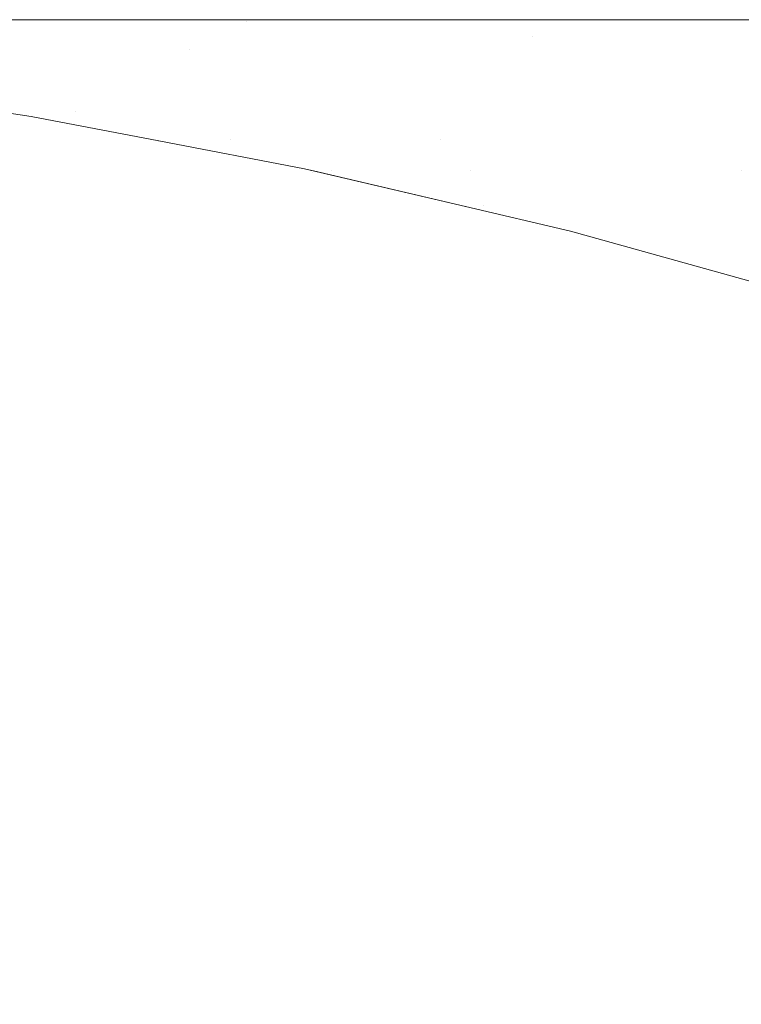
# Model space of a CAD drawing. Header units: centimetres. Extents: x -35.1 to 36.2, y 3.4 to 5.2.
# Tile 167 of 256: x -11.2459 to -11.2274, y 5.1749 to 5.2002. Entities that reach past the tile are written whole.
import ezdxf

# ---------------------------------------------------------------- set-up
doc = ezdxf.new("R2010")
doc.units = ezdxf.units.CM
doc.header["$LTSCALE"] = 2.54
doc.layers.add('Lucido design-1', color=7, linetype='Continuous')

# ---------------------------------------------------------------- blocks, each defined once
blk = doc.blocks.new('Gruppo-4-1')
at = {"color": 7, "linetype": 'Continuous', "lineweight": 9}
for points, invisible_edges in [([(-34.952766, 5.200144, -1872.31239), (36.079691, 5.200144, -1872.31239), (7.666708, 5.200212, -1872.315514), (-6.539783, 5.200212, -1872.315514)], 11), ([(-6.539783, 5.200212, -1872.315514), (-20.746275, 5.200212, -1872.315514), (-34.952766, 5.200144, -1872.31239)], 10), ([(-34.952766, 5.200144, -1872.31239), (-34.952766, 5.200117, -1872.311152), (36.079692, 5.200117, -1872.311152), (36.079691, 5.200144, -1872.31239)], 10), ([(36.079692, 5.200117, -1872.311152), (-34.952766, 5.200117, -1872.311152), (-34.952766, 5.199831, -1872.306798), (36.079692, 5.199831, -1872.306798)], 5), ([(-20.746275, 5.200212, -1872.315514), (-11.110992, 5.200212, -1872.531009), (-11.123195, 5.200212, -1872.535096)], 9), ([(-20.746275, 5.200212, -1872.315514), (-11.098314, 5.200212, -1872.527324), (-11.110992, 5.200212, -1872.531009)], 9), ([(-11.123195, 5.200212, -1872.535096), (-11.134894, 5.200212, -1872.539546), (-20.746275, 5.200212, -1872.315514)], 10), ([(-11.134894, 5.200212, -1872.539546), (-11.146067, 5.200212, -1872.544321), (-20.746275, 5.200212, -1872.315514)], 10), ([(-20.746275, 5.200212, -1872.315514), (-11.085201, 5.200212, -1872.52408), (-11.098314, 5.200212, -1872.527324)], 9), ([(-11.146067, 5.200212, -1872.544321), (-11.1567, 5.200212, -1872.549382), (-20.746275, 5.200212, -1872.315514)], 10), ([(-20.746275, 5.200212, -1872.315514), (-11.071697, 5.200212, -1872.521313), (-11.085201, 5.200212, -1872.52408)], 9), ([(-11.1567, 5.200212, -1872.549382), (-11.166785, 5.200212, -1872.554691), (-20.746275, 5.200212, -1872.315514)], 10), ([(-20.746275, 5.200212, -1872.315514), (-11.057859, 5.200212, -1872.519055), (-11.071697, 5.200212, -1872.521313)], 9), ([(-20.746275, 5.200212, -1872.315514), (-11.20184, 5.200212, -1872.57787), (-11.209249, 5.200212, -1872.583954)], 9), ([(-11.166785, 5.200212, -1872.554691), (-11.176322, 5.200212, -1872.560215), (-20.746275, 5.200212, -1872.315514)], 10), ([(-11.209249, 5.200212, -1872.583954), (-11.216162, 5.200212, -1872.590117), (-20.746275, 5.200212, -1872.315514)], 10), ([(-11.216162, 5.200212, -1872.590117), (-11.222598, 5.200212, -1872.596341), (-20.746275, 5.200212, -1872.315514)], 10), ([(-20.746275, 5.200212, -1872.315514), (-11.043748, 5.200212, -1872.517334), (-11.057859, 5.200212, -1872.519055)], 9), ([(-11.222598, 5.200212, -1872.596341), (-11.228573, 5.200212, -1872.60261), (-20.746275, 5.200212, -1872.315514)], 10), ([(-11.176322, 5.200212, -1872.560215), (-11.185314, 5.200212, -1872.56592), (-20.746275, 5.200212, -1872.315514)], 10), ([(-20.746275, 5.200212, -1872.315514), (-11.029433, 5.200212, -1872.516173), (-11.043252, 5.200212, -1872.517294)], 9), ([(-11.228573, 5.200212, -1872.60261), (-11.234107, 5.200212, -1872.608911), (-20.746275, 5.200212, -1872.315514)], 10), ([(-11.043252, 5.200212, -1872.517294), (-11.043748, 5.200212, -1872.517334), (-20.746275, 5.200212, -1872.315514)], 10), ([(-11.234107, 5.200212, -1872.608911), (-11.239218, 5.200212, -1872.615232), (-20.746275, 5.200212, -1872.315514)], 10), ([(-11.007738, 5.200212, -1872.515514), (-11.014989, 5.200212, -1872.515587), (-20.746275, 5.200212, -1872.315514), (-6.539783, 5.200212, -1872.315514)], 10), ([(-11.239218, 5.200212, -1872.615232), (-11.243924, 5.200212, -1872.621564), (-20.746275, 5.200212, -1872.315514)], 10), ([(-11.014989, 5.200212, -1872.515587), (-11.029433, 5.200212, -1872.516173), (-20.746275, 5.200212, -1872.315514)], 10), ([(-11.243924, 5.200212, -1872.621564), (-11.248243, 5.200212, -1872.6279), (-20.746275, 5.200212, -1872.315514)], 10), ([(-11.185314, 5.200212, -1872.56592), (-11.193768, 5.200212, -1872.571775), (-20.746275, 5.200212, -1872.315514)], 10), ([(-11.193768, 5.200212, -1872.571775), (-11.20184, 5.200212, -1872.57787), (-20.746275, 5.200212, -1872.315514)], 10), ([(-11.255783, 5.200212, -1872.640564), (-11.252191, 5.200212, -1872.634235), (-11.240117, 5.200163, -1872.622867), (-11.262998, 5.200163, -1872.667052)], 14), ([(-11.240117, 5.200163, -1872.622867), (-11.236435, 5.200017, -1872.624335), (-11.258953, 5.200017, -1872.66782), (-11.262998, 5.200163, -1872.667052)], 15), ([(-11.25492, 5.199774, -1872.668586), (-11.258953, 5.200017, -1872.66782), (-11.236435, 5.200017, -1872.624335), (-11.232763, 5.199774, -1872.625798)], 15), ([(-11.252191, 5.200212, -1872.634235), (-11.248243, 5.200212, -1872.6279), (-11.240117, 5.200163, -1872.622867)], 10), ([(-11.248243, 5.200212, -1872.6279), (-11.243924, 5.200212, -1872.621564), (-11.240117, 5.200163, -1872.622867)], 10), ([(-11.240117, 5.200163, -1872.622867), (-11.243924, 5.200212, -1872.621564), (-11.239218, 5.200212, -1872.615232), (-11.234107, 5.200212, -1872.608911)], 9), ([(-11.234107, 5.200212, -1872.608911), (-11.228573, 5.200212, -1872.60261), (-11.240117, 5.200163, -1872.622867)], 10), ([(-11.228573, 5.200212, -1872.60261), (-11.222598, 5.200212, -1872.596341), (-11.206162, 5.200163, -1872.586061), (-11.240117, 5.200163, -1872.622867)], 14), ([(-11.206162, 5.200163, -1872.586061), (-11.203018, 5.200017, -1872.588113), (-11.236435, 5.200017, -1872.624335), (-11.240117, 5.200163, -1872.622867)], 15), ([(-11.232763, 5.199774, -1872.625798), (-11.236435, 5.200017, -1872.624335), (-11.203018, 5.200017, -1872.588113), (-11.199883, 5.199774, -1872.590158)], 15), ([(36.079692, 5.199831, -1872.306798), (-34.952766, 5.199831, -1872.306798), (-34.952766, 5.199356, -1872.302461), (36.079692, 5.199356, -1872.302461)], 5), ([(-11.25492, 5.199774, -1872.668586), (-11.232763, 5.199774, -1872.625798), (-11.241583, 5.199434, -1872.647572)], 11), ([(-11.241583, 5.199434, -1872.647572), (-11.250904, 5.199434, -1872.669348), (-11.25492, 5.199774, -1872.668586)], 11), ([(-11.232763, 5.199774, -1872.625798), (-11.229108, 5.199434, -1872.627256), (-11.241583, 5.199434, -1872.647572)], 11), ([(-11.232763, 5.199774, -1872.625798), (-11.199883, 5.199774, -1872.590158), (-11.213982, 5.199434, -1872.608725)], 11), ([(-11.213982, 5.199434, -1872.608725), (-11.229108, 5.199434, -1872.627256), (-11.232763, 5.199774, -1872.625798)], 11), ([(36.079692, 5.199356, -1872.302461), (-34.952766, 5.199356, -1872.302461), (-34.952766, 5.198693, -1872.298149), (36.079692, 5.198693, -1872.298149)], 5), ([(-11.246913, 5.198999, -1872.670106), (-11.250904, 5.199434, -1872.669348), (-11.241583, 5.199434, -1872.647572), (-11.237744, 5.198999, -1872.648687)], 15), ([(-11.237744, 5.198999, -1872.648687), (-11.241583, 5.199434, -1872.647572), (-11.229108, 5.199434, -1872.627256), (-11.225474, 5.198999, -1872.628705)], 15), ([(-11.225474, 5.198999, -1872.628705), (-11.229108, 5.199434, -1872.627256), (-11.213982, 5.199434, -1872.608725), (-11.210597, 5.198999, -1872.610478)], 15), ([(-11.246913, 5.198999, -1872.670106), (-11.24295, 5.19847, -1872.670858), (-11.248528, 5.19847, -1872.692926), (-11.252585, 5.198999, -1872.692545)], 15), ([(-11.237744, 5.198999, -1872.648687), (-11.233933, 5.19847, -1872.649794), (-11.24295, 5.19847, -1872.670858), (-11.246913, 5.198999, -1872.670106)], 15), ([(-11.225474, 5.198999, -1872.628705), (-11.221866, 5.19847, -1872.630143), (-11.233933, 5.19847, -1872.649794), (-11.237744, 5.198999, -1872.648687)], 15), ([(36.079692, 5.198693, -1872.298149), (-34.952766, 5.198693, -1872.298149), (-34.952766, 5.197842, -1872.29387), (36.079692, 5.197842, -1872.29387)], 5), ([(-11.245636, 5.197726, -1872.715514), (-11.250422, 5.198436, -1872.715514), (-11.248528, 5.19847, -1872.692926)], 10), ([(-11.250422, 5.198436, -1872.715514), (-11.245636, 5.197726, -1872.715514), (-11.245636, 5.197726, -1872.915514), (-11.250422, 5.198436, -1872.915514)], 10), ([(-11.250422, 5.198436, -1872.915514), (-11.245636, 5.197726, -1872.915514), (-11.246378, 5.1978, -1872.918638)], 10), ([(-11.248528, 5.19847, -1872.692926), (-11.244507, 5.197848, -1872.693303), (-11.245636, 5.197726, -1872.715514)], 11), ([(-11.244507, 5.197848, -1872.693303), (-11.248528, 5.19847, -1872.692926), (-11.24295, 5.19847, -1872.670858), (-11.239022, 5.197848, -1872.671604)], 15), ([(-11.239022, 5.197848, -1872.671604), (-11.24295, 5.19847, -1872.670858), (-11.233933, 5.19847, -1872.649794), (-11.230155, 5.197848, -1872.650892)], 15), ([(-11.230155, 5.197848, -1872.650892), (-11.233933, 5.19847, -1872.649794), (-11.221866, 5.19847, -1872.630143), (-11.21829, 5.197848, -1872.631569)], 15), ([(36.079692, 5.197842, -1872.29387), (-34.952766, 5.197842, -1872.29387), (-34.952766, 5.196805, -1872.289632), (36.079692, 5.196805, -1872.289632)], 5), ([(-11.246378, 5.1978, -1872.918638), (-11.242368, 5.197088, -1872.918638), (-11.242416, 5.196946, -1872.921758), (-11.24642, 5.197657, -1872.921758)], 15), ([(-11.242368, 5.197088, -1872.918638), (-11.246378, 5.1978, -1872.918638), (-11.245636, 5.197726, -1872.915514)], 11), ([(-11.242359, 5.197099, -1872.715514), (-11.245636, 5.197726, -1872.715514), (-11.244507, 5.197848, -1872.693303)], 10), ([(-11.244507, 5.197848, -1872.693303), (-11.240526, 5.197135, -1872.693676), (-11.242359, 5.197099, -1872.715514)], 11), ([(-11.239022, 5.197848, -1872.671604), (-11.235133, 5.197135, -1872.672342), (-11.240526, 5.197135, -1872.693676), (-11.244507, 5.197848, -1872.693303)], 15), ([(-11.230155, 5.197848, -1872.650892), (-11.226416, 5.197135, -1872.651978), (-11.235133, 5.197135, -1872.672342), (-11.239022, 5.197848, -1872.671604)], 15), ([(-11.21829, 5.197848, -1872.631569), (-11.21475, 5.197135, -1872.63298), (-11.226416, 5.197135, -1872.651978), (-11.230155, 5.197848, -1872.650892)], 15), ([(-11.24642, 5.197657, -1872.921758), (-11.242416, 5.196946, -1872.921758), (-11.242496, 5.19671, -1872.924868), (-11.246491, 5.19742, -1872.924868)], 15), ([(-11.242359, 5.197099, -1872.915514), (-11.245636, 5.197726, -1872.915514), (-11.245636, 5.197726, -1872.715514), (-11.242359, 5.197099, -1872.715514)], 10), ([(-11.245636, 5.197726, -1872.915514), (-11.242359, 5.197099, -1872.915514), (-11.242368, 5.197088, -1872.918638)], 10), ([(-11.246491, 5.19742, -1872.924868), (-11.242496, 5.19671, -1872.924868), (-11.242608, 5.196381, -1872.927965), (-11.246589, 5.197088, -1872.927965)], 15), ([(-11.246589, 5.197088, -1872.927965), (-11.242608, 5.196381, -1872.927965), (-11.242752, 5.195959, -1872.931044), (-11.246715, 5.196663, -1872.931044)], 15), ([(-11.238459, 5.196146, -1872.921758), (-11.242416, 5.196946, -1872.921758), (-11.242368, 5.197088, -1872.918638), (-11.238405, 5.196287, -1872.918638)], 15), ([(-11.242368, 5.197088, -1872.918638), (-11.242359, 5.197099, -1872.915514), (-11.238615, 5.196383, -1872.915514)], 9), ([(-11.238615, 5.196383, -1872.915514), (-11.238405, 5.196287, -1872.918638), (-11.242368, 5.197088, -1872.918638)], 11), ([(-11.242359, 5.197099, -1872.715514), (-11.240526, 5.197135, -1872.693676), (-11.237937, 5.196334, -1872.704748)], 11), ([(-11.242359, 5.197099, -1872.715514), (-11.238615, 5.196383, -1872.715514), (-11.238615, 5.196383, -1872.915514), (-11.242359, 5.197099, -1872.915514)], 10), ([(-11.237937, 5.196334, -1872.704748), (-11.238615, 5.196383, -1872.715514), (-11.242359, 5.197099, -1872.715514)], 9), ([(-11.240526, 5.197135, -1872.693676), (-11.236592, 5.196334, -1872.694045), (-11.237937, 5.196334, -1872.704748)], 11), ([(-11.240526, 5.197135, -1872.693676), (-11.235133, 5.197135, -1872.672342), (-11.234368, 5.196334, -1872.683467)], 11), ([(-11.234368, 5.196334, -1872.683467), (-11.236592, 5.196334, -1872.694045), (-11.240526, 5.197135, -1872.693676)], 11), ([(-11.235133, 5.197135, -1872.672342), (-11.23129, 5.196334, -1872.673072), (-11.234368, 5.196334, -1872.683467)], 11), ([(-11.235133, 5.197135, -1872.672342), (-11.226416, 5.197135, -1872.651978), (-11.227393, 5.196334, -1872.662917)], 11), ([(-11.227393, 5.196334, -1872.662917), (-11.23129, 5.196334, -1872.673072), (-11.235133, 5.197135, -1872.672342)], 11), ([(36.079692, 5.196805, -1872.289632), (-34.952766, 5.196805, -1872.289632), (-34.952766, 5.195584, -1872.285443), (36.079692, 5.195584, -1872.285443)], 5), ([(-11.238549, 5.195912, -1872.924868), (-11.242496, 5.19671, -1872.924868), (-11.242416, 5.196946, -1872.921758), (-11.238459, 5.196146, -1872.921758)], 15), ([(-11.246715, 5.196663, -1872.931044), (-11.242752, 5.195959, -1872.931044), (-11.242926, 5.195446, -1872.934101), (-11.246868, 5.196146, -1872.934101)], 15), ([(-11.238674, 5.195586, -1872.927965), (-11.242608, 5.196381, -1872.927965), (-11.242496, 5.19671, -1872.924868), (-11.238549, 5.195912, -1872.924868)], 15), ([(-11.238834, 5.195167, -1872.931044), (-11.242752, 5.195959, -1872.931044), (-11.242608, 5.196381, -1872.927965), (-11.238674, 5.195586, -1872.927965)], 15), ([(-11.234481, 5.195412, -1872.915514), (-11.238615, 5.196383, -1872.915514), (-11.238615, 5.196383, -1872.715514), (-11.238388, 5.196329, -1872.715514)], 10), ([(-11.237937, 5.196334, -1872.704748), (-11.238388, 5.196329, -1872.715514), (-11.238615, 5.196383, -1872.715514)], 9), ([(-11.238405, 5.196287, -1872.918638), (-11.238615, 5.196383, -1872.915514), (-11.234481, 5.195412, -1872.915514)], 9), ([(-11.238405, 5.196287, -1872.918638), (-11.234493, 5.195399, -1872.918638), (-11.234553, 5.19526, -1872.921758), (-11.238459, 5.196146, -1872.921758)], 15), ([(-11.234481, 5.195412, -1872.915514), (-11.234493, 5.195399, -1872.918638), (-11.238405, 5.196287, -1872.918638)], 11), ([(-11.234481, 5.195412, -1872.715514), (-11.238388, 5.196329, -1872.715514), (-11.237937, 5.196334, -1872.704748)], 10), ([(-11.231784, 5.194778, -1872.915514), (-11.238388, 5.196329, -1872.715514), (-11.234481, 5.195412, -1872.715514)], 9), ([(-11.238388, 5.196329, -1872.715514), (-11.231784, 5.194778, -1872.915514), (-11.234481, 5.195412, -1872.915514)], 9), ([(-11.237937, 5.196334, -1872.704748), (-11.234031, 5.195446, -1872.704931), (-11.234481, 5.195412, -1872.715514)], 11), ([(-11.237937, 5.196334, -1872.704748), (-11.236592, 5.196334, -1872.694045), (-11.232709, 5.195446, -1872.69441), (-11.234031, 5.195446, -1872.704931)], 15), ([(-11.230522, 5.195446, -1872.684011), (-11.232709, 5.195446, -1872.69441), (-11.236592, 5.196334, -1872.694045), (-11.234368, 5.196334, -1872.683467)], 15), ([(-11.234368, 5.196334, -1872.683467), (-11.23129, 5.196334, -1872.673072), (-11.227497, 5.195446, -1872.673792), (-11.230522, 5.195446, -1872.684011)], 15), ([(-11.223666, 5.195446, -1872.663809), (-11.227497, 5.195446, -1872.673792), (-11.23129, 5.196334, -1872.673072), (-11.227393, 5.196334, -1872.662917)], 15), ([(-11.246868, 5.196146, -1872.934101), (-11.242926, 5.195446, -1872.934101), (-11.243131, 5.194844, -1872.93713), (-11.247048, 5.195539, -1872.93713)], 15), ([(-11.238459, 5.196146, -1872.921758), (-11.234553, 5.19526, -1872.921758), (-11.234652, 5.195028, -1872.924868), (-11.238549, 5.195912, -1872.924868)], 15), ([(-11.23903, 5.194659, -1872.934101), (-11.242926, 5.195446, -1872.934101), (-11.242752, 5.195959, -1872.931044), (-11.238834, 5.195167, -1872.931044)], 15), ([(-11.238549, 5.195912, -1872.924868), (-11.234652, 5.195028, -1872.924868), (-11.234791, 5.194704, -1872.927965), (-11.238674, 5.195586, -1872.927965)], 15), ([(36.079692, 5.195584, -1872.285443), (-34.952766, 5.195584, -1872.285443), (-34.952766, 5.194181, -1872.281312), (36.079692, 5.194181, -1872.281312)], 5), ([(-11.247048, 5.195539, -1872.93713), (-11.243131, 5.194844, -1872.93713), (-11.243365, 5.194153, -1872.940129), (-11.247254, 5.194844, -1872.940129)], 15), ([(-11.238674, 5.195586, -1872.927965), (-11.234791, 5.194704, -1872.927965), (-11.234968, 5.19429, -1872.931044), (-11.238834, 5.195167, -1872.931044)], 15), ([(-11.239259, 5.194061, -1872.93713), (-11.243131, 5.194844, -1872.93713), (-11.242926, 5.195446, -1872.934101), (-11.23903, 5.194659, -1872.934101)], 15), ([(-11.230812, 5.19406, -1872.924868), (-11.234652, 5.195028, -1872.924868), (-11.234553, 5.19526, -1872.921758), (-11.230703, 5.194289, -1872.921758)], 15), ([(-11.230703, 5.194289, -1872.921758), (-11.234553, 5.19526, -1872.921758), (-11.234493, 5.195399, -1872.918638), (-11.230638, 5.194427, -1872.918638)], 15), ([(-11.234493, 5.195399, -1872.918638), (-11.234481, 5.195412, -1872.915514), (-11.231784, 5.194778, -1872.915514)], 9), ([(-11.231784, 5.194778, -1872.915514), (-11.230638, 5.194427, -1872.918638), (-11.234493, 5.195399, -1872.918638)], 11), ([(-11.231784, 5.194778, -1872.715514), (-11.234481, 5.195412, -1872.715514), (-11.234031, 5.195446, -1872.704931)], 10), ([(-11.234481, 5.195412, -1872.715514), (-11.231784, 5.194778, -1872.715514), (-11.231784, 5.194778, -1872.915514)], 10), ([(-11.234031, 5.195446, -1872.704931), (-11.230181, 5.194473, -1872.705111), (-11.231784, 5.194778, -1872.715514)], 11), ([(-11.230181, 5.194473, -1872.705111), (-11.234031, 5.195446, -1872.704931), (-11.232709, 5.195446, -1872.69441), (-11.228882, 5.194473, -1872.694769)], 15), ([(-11.228882, 5.194473, -1872.694769), (-11.232709, 5.195446, -1872.69441), (-11.230522, 5.195446, -1872.684011), (-11.226732, 5.194473, -1872.684547)], 15), ([(-11.226732, 5.194473, -1872.684547), (-11.230522, 5.195446, -1872.684011), (-11.227497, 5.195446, -1872.673792), (-11.223758, 5.194473, -1872.674502)], 15), ([(-11.223758, 5.194473, -1872.674502), (-11.227497, 5.195446, -1872.673792), (-11.223666, 5.195446, -1872.663809), (-11.219993, 5.194473, -1872.664689)], 15), ([(-11.238834, 5.195167, -1872.931044), (-11.234968, 5.19429, -1872.931044), (-11.235184, 5.193786, -1872.934101), (-11.23903, 5.194659, -1872.934101)], 15), ([(-11.230964, 5.19374, -1872.927965), (-11.234791, 5.194704, -1872.927965), (-11.234652, 5.195028, -1872.924868), (-11.230812, 5.19406, -1872.924868)], 15), ([(-11.247254, 5.194844, -1872.940129), (-11.243365, 5.194153, -1872.940129), (-11.243629, 5.193376, -1872.943094), (-11.247485, 5.194061, -1872.943094)], 15), ([(-11.239522, 5.193376, -1872.940129), (-11.243365, 5.194153, -1872.940129), (-11.243131, 5.194844, -1872.93713), (-11.239259, 5.194061, -1872.93713)], 15), ([(-11.231158, 5.19333, -1872.931044), (-11.234968, 5.19429, -1872.931044), (-11.234791, 5.194704, -1872.927965), (-11.230964, 5.19374, -1872.927965)], 15), ([(-11.226827, 5.193394, -1872.915514), (-11.231784, 5.194778, -1872.915514), (-11.231784, 5.194778, -1872.715514), (-11.226827, 5.193394, -1872.715514)], 10), ([(-11.230181, 5.194473, -1872.705111), (-11.226392, 5.19342, -1872.705288), (-11.226827, 5.193394, -1872.715514), (-11.231784, 5.194778, -1872.715514)], 11), ([(-11.231784, 5.194778, -1872.915514), (-11.226827, 5.193394, -1872.915514), (-11.226844, 5.193374, -1872.918638), (-11.230638, 5.194427, -1872.918638)], 14), ([(-11.23903, 5.194659, -1872.934101), (-11.235184, 5.193786, -1872.934101), (-11.235438, 5.193194, -1872.93713), (-11.239259, 5.194061, -1872.93713)], 15), ([(-11.228882, 5.194473, -1872.694769), (-11.225115, 5.19342, -1872.695122), (-11.226392, 5.19342, -1872.705288), (-11.230181, 5.194473, -1872.705111)], 15), ([(-11.226732, 5.194473, -1872.684547), (-11.223002, 5.19342, -1872.685074), (-11.225115, 5.19342, -1872.695122), (-11.228882, 5.194473, -1872.694769)], 15), ([(-11.231394, 5.192831, -1872.934101), (-11.235184, 5.193786, -1872.934101), (-11.234968, 5.19429, -1872.931044), (-11.231158, 5.19333, -1872.931044)], 15), ([(-11.230703, 5.194289, -1872.921758), (-11.226914, 5.193238, -1872.921758), (-11.227032, 5.193011, -1872.924868), (-11.230812, 5.19406, -1872.924868)], 15), ([(-11.230638, 5.194427, -1872.918638), (-11.226844, 5.193374, -1872.918638), (-11.226914, 5.193238, -1872.921758), (-11.230703, 5.194289, -1872.921758)], 15), ([(36.079692, 5.194181, -1872.281312), (-34.952766, 5.194181, -1872.281312), (-34.952766, 5.1926, -1872.277246), (36.079692, 5.1926, -1872.277246)], 5), ([(-11.247485, 5.194061, -1872.943094), (-11.243629, 5.193376, -1872.943094), (-11.243922, 5.192515, -1872.946019), (-11.247742, 5.193194, -1872.946019)], 15), ([(-11.239818, 5.192606, -1872.943094), (-11.243629, 5.193376, -1872.943094), (-11.243365, 5.194153, -1872.940129), (-11.239522, 5.193376, -1872.940129)], 15), ([(-11.239259, 5.194061, -1872.93713), (-11.235438, 5.193194, -1872.93713), (-11.235729, 5.192515, -1872.940129), (-11.239522, 5.193376, -1872.940129)], 15), ([(-11.230812, 5.19406, -1872.924868), (-11.227032, 5.193011, -1872.924868), (-11.227197, 5.192694, -1872.927965), (-11.230964, 5.19374, -1872.927965)], 15), ([(-11.231672, 5.192245, -1872.93713), (-11.235438, 5.193194, -1872.93713), (-11.235184, 5.193786, -1872.934101), (-11.231394, 5.192831, -1872.934101)], 15), ([(-11.230964, 5.19374, -1872.927965), (-11.227197, 5.192694, -1872.927965), (-11.227408, 5.192289, -1872.931044), (-11.231158, 5.19333, -1872.931044)], 15), ([(-11.247742, 5.193194, -1872.946019), (-11.243922, 5.192515, -1872.946019), (-11.244242, 5.191573, -1872.948903), (-11.248023, 5.192245, -1872.948903)], 15), ([(-11.240145, 5.191752, -1872.946019), (-11.243922, 5.192515, -1872.946019), (-11.243629, 5.193376, -1872.943094), (-11.239818, 5.192606, -1872.943094)], 15), ([(-11.239522, 5.193376, -1872.940129), (-11.235729, 5.192515, -1872.940129), (-11.236056, 5.191752, -1872.943094), (-11.239818, 5.192606, -1872.943094)], 15), ([(-11.23199, 5.191573, -1872.940129), (-11.235729, 5.192515, -1872.940129), (-11.235438, 5.193194, -1872.93713), (-11.231672, 5.192245, -1872.93713)], 15), ([(-11.231158, 5.19333, -1872.931044), (-11.227408, 5.192289, -1872.931044), (-11.227664, 5.191795, -1872.934101), (-11.231394, 5.192831, -1872.934101)], 15), ([(-11.231394, 5.192831, -1872.934101), (-11.227664, 5.191795, -1872.934101), (-11.227966, 5.191216, -1872.93713), (-11.231672, 5.192245, -1872.93713)], 15), ([(-11.223722, 5.19117, -1872.931044), (-11.227408, 5.192289, -1872.931044), (-11.227197, 5.192694, -1872.927965), (-11.223495, 5.19157, -1872.927965)], 15), ([(36.079692, 5.1926, -1872.277246), (-34.952766, 5.1926, -1872.277246), (-34.952766, 5.190843, -1872.273252), (36.079692, 5.190843, -1872.273252)], 5), ([(-11.240504, 5.190818, -1872.948903), (-11.244242, 5.191573, -1872.948903), (-11.243922, 5.192515, -1872.946019), (-11.240145, 5.191752, -1872.946019)], 15), ([(-11.239818, 5.192606, -1872.943094), (-11.236056, 5.191752, -1872.943094), (-11.236418, 5.190906, -1872.946019), (-11.240145, 5.191752, -1872.946019)], 15), ([(-11.232348, 5.190818, -1872.943094), (-11.236056, 5.191752, -1872.943094), (-11.235729, 5.192515, -1872.940129), (-11.23199, 5.191573, -1872.940129)], 15), ([(-11.248023, 5.192245, -1872.948903), (-11.244242, 5.191573, -1872.948903), (-11.244589, 5.190552, -1872.95174), (-11.248328, 5.191216, -1872.95174)], 15), ([(-11.231672, 5.192245, -1872.93713), (-11.227966, 5.191216, -1872.93713), (-11.228311, 5.190552, -1872.940129), (-11.23199, 5.191573, -1872.940129)], 15), ([(-11.223999, 5.190683, -1872.934101), (-11.227664, 5.191795, -1872.934101), (-11.227408, 5.192289, -1872.931044), (-11.223722, 5.19117, -1872.931044)], 15), ([(-11.240145, 5.191752, -1872.946019), (-11.236418, 5.190906, -1872.946019), (-11.236815, 5.18998, -1872.948903), (-11.240504, 5.190818, -1872.948903)], 15), ([(-11.232745, 5.18998, -1872.946019), (-11.236418, 5.190906, -1872.946019), (-11.236056, 5.191752, -1872.943094), (-11.232348, 5.190818, -1872.943094)], 15), ([(-11.224323, 5.19011, -1872.93713), (-11.227966, 5.191216, -1872.93713), (-11.227664, 5.191795, -1872.934101), (-11.223999, 5.190683, -1872.934101)], 15), ([(-11.240893, 5.189805, -1872.95174), (-11.244589, 5.190552, -1872.95174), (-11.244242, 5.191573, -1872.948903), (-11.240504, 5.190818, -1872.948903)], 15), ([(-11.23199, 5.191573, -1872.940129), (-11.228311, 5.190552, -1872.940129), (-11.228699, 5.189805, -1872.943094), (-11.232348, 5.190818, -1872.943094)], 15), ([(-11.248328, 5.191216, -1872.95174), (-11.244589, 5.190552, -1872.95174), (-11.244962, 5.189454, -1872.954529), (-11.248655, 5.19011, -1872.954529)], 15), ([(-11.224695, 5.189454, -1872.940129), (-11.228311, 5.190552, -1872.940129), (-11.227966, 5.191216, -1872.93713), (-11.224323, 5.19011, -1872.93713)], 15), ([(-11.233179, 5.189064, -1872.948903), (-11.236815, 5.18998, -1872.948903), (-11.236418, 5.190906, -1872.946019), (-11.232745, 5.18998, -1872.946019)], 15), ([(36.079692, 5.190843, -1872.273252), (-34.952766, 5.190843, -1872.273252), (-34.952766, 5.188913, -1872.269339), (36.079692, 5.188913, -1872.269339)], 5), ([(-11.240504, 5.190818, -1872.948903), (-11.236815, 5.18998, -1872.948903), (-11.237245, 5.188977, -1872.95174), (-11.240893, 5.189805, -1872.95174)], 15), ([(-11.232348, 5.190818, -1872.943094), (-11.228699, 5.189805, -1872.943094), (-11.22913, 5.188977, -1872.946019), (-11.232745, 5.18998, -1872.946019)], 15), ([(-11.241311, 5.188716, -1872.954529), (-11.244962, 5.189454, -1872.954529), (-11.244589, 5.190552, -1872.95174), (-11.240893, 5.189805, -1872.95174)], 15), ([(-11.225113, 5.188716, -1872.943094), (-11.228699, 5.189805, -1872.943094), (-11.228311, 5.190552, -1872.940129), (-11.224695, 5.189454, -1872.940129)], 15), ([(-11.248655, 5.19011, -1872.954529), (-11.244962, 5.189454, -1872.954529), (-11.24536, 5.188283, -1872.957266), (-11.249005, 5.18893, -1872.957266)], 15), ([(-11.23365, 5.188071, -1872.95174), (-11.237245, 5.188977, -1872.95174), (-11.236815, 5.18998, -1872.948903), (-11.233179, 5.189064, -1872.948903)], 15), ([(-11.232745, 5.18998, -1872.946019), (-11.22913, 5.188977, -1872.946019), (-11.229601, 5.188071, -1872.948903), (-11.233179, 5.189064, -1872.948903)], 15), ([(-11.240893, 5.189805, -1872.95174), (-11.237245, 5.188977, -1872.95174), (-11.237707, 5.187898, -1872.954529), (-11.241311, 5.188716, -1872.954529)], 15), ([(-11.225577, 5.187898, -1872.946019), (-11.22913, 5.188977, -1872.946019), (-11.228699, 5.189805, -1872.943094), (-11.225113, 5.188716, -1872.943094)], 15), ([(-11.241756, 5.187555, -1872.957266), (-11.24536, 5.188283, -1872.957266), (-11.244962, 5.189454, -1872.954529), (-11.241311, 5.188716, -1872.954529)], 15), ([(36.079692, 5.188913, -1872.269339), (-34.952766, 5.188913, -1872.269339), (-34.952766, 5.186815, -1872.265514), (36.079692, 5.186815, -1872.265514)], 5), ([(-11.249005, 5.18893, -1872.957266), (-11.24536, 5.188283, -1872.957266), (-11.245781, 5.187041, -1872.959948), (-11.249375, 5.18768, -1872.959948)], 15), ([(-11.234156, 5.187003, -1872.954529), (-11.237707, 5.187898, -1872.954529), (-11.237245, 5.188977, -1872.95174), (-11.23365, 5.188071, -1872.95174)], 15), ([(-11.233179, 5.189064, -1872.948903), (-11.229601, 5.188071, -1872.948903), (-11.230112, 5.187088, -1872.95174), (-11.23365, 5.188071, -1872.95174)], 15), ([(-11.226084, 5.187003, -1872.948903), (-11.229601, 5.188071, -1872.948903), (-11.22913, 5.188977, -1872.946019), (-11.225577, 5.187898, -1872.946019)], 15), ([(-11.241311, 5.188716, -1872.954529), (-11.237707, 5.187898, -1872.954529), (-11.2382, 5.186748, -1872.957266), (-11.241756, 5.187555, -1872.957266)], 15), ([(-11.242229, 5.186323, -1872.959948), (-11.245781, 5.187041, -1872.959948), (-11.24536, 5.188283, -1872.957266), (-11.241756, 5.187555, -1872.957266)], 15), ([(-11.234695, 5.185864, -1872.957266), (-11.2382, 5.186748, -1872.957266), (-11.237707, 5.187898, -1872.954529), (-11.234156, 5.187003, -1872.954529)], 15), ([(-11.23365, 5.188071, -1872.95174), (-11.230112, 5.187088, -1872.95174), (-11.23066, 5.186033, -1872.954529), (-11.234156, 5.187003, -1872.954529)], 15), ([(-11.226634, 5.186033, -1872.95174), (-11.230112, 5.187088, -1872.95174), (-11.229601, 5.188071, -1872.948903), (-11.226084, 5.187003, -1872.948903)], 15), ([(-11.249375, 5.18768, -1872.959948), (-11.245781, 5.187041, -1872.959948), (-11.246226, 5.185732, -1872.962573), (-11.249766, 5.186361, -1872.962573)], 15), ([(-11.241756, 5.187555, -1872.957266), (-11.2382, 5.186748, -1872.957266), (-11.238723, 5.185528, -1872.959948), (-11.242229, 5.186323, -1872.959948)], 15), ([(-11.242727, 5.185025, -1872.962573), (-11.246226, 5.185732, -1872.962573), (-11.245781, 5.187041, -1872.959948), (-11.242229, 5.186323, -1872.959948)], 15), ([(-11.234156, 5.187003, -1872.954529), (-11.23066, 5.186033, -1872.954529), (-11.231246, 5.184907, -1872.957266), (-11.234695, 5.185864, -1872.957266)], 15), ([(-11.227225, 5.18499, -1872.954529), (-11.23066, 5.186033, -1872.954529), (-11.230112, 5.187088, -1872.95174), (-11.226634, 5.186033, -1872.95174)], 15), ([(36.079692, 5.186815, -1872.265514), (-34.952766, 5.186815, -1872.265514), (-34.952766, 5.184551, -1872.261784), (36.079692, 5.184551, -1872.261784)], 5), ([(-11.235267, 5.184657, -1872.959948), (-11.238723, 5.185528, -1872.959948), (-11.2382, 5.186748, -1872.957266), (-11.234695, 5.185864, -1872.957266)], 15), ([(-11.242229, 5.186323, -1872.959948), (-11.238723, 5.185528, -1872.959948), (-11.239274, 5.184242, -1872.962573), (-11.242727, 5.185025, -1872.962573)], 15), ([(-11.234695, 5.185864, -1872.957266), (-11.231246, 5.184907, -1872.957266), (-11.231867, 5.183713, -1872.959948), (-11.235267, 5.184657, -1872.959948)], 15), ([(-11.227856, 5.183878, -1872.957266), (-11.231246, 5.184907, -1872.957266), (-11.23066, 5.186033, -1872.954529), (-11.227225, 5.18499, -1872.954529)], 15), ([(-11.24325, 5.183664, -1872.965138), (-11.246692, 5.184359, -1872.965138), (-11.246226, 5.185732, -1872.962573), (-11.242727, 5.185025, -1872.962573)], 15), ([(-11.235871, 5.183384, -1872.962573), (-11.239274, 5.184242, -1872.962573), (-11.238723, 5.185528, -1872.959948), (-11.235267, 5.184657, -1872.959948)], 15), ([(-11.242727, 5.185025, -1872.962573), (-11.239274, 5.184242, -1872.962573), (-11.239852, 5.182893, -1872.965138), (-11.24325, 5.183664, -1872.965138)], 15), ([(-11.228525, 5.182698, -1872.959948), (-11.231867, 5.183713, -1872.959948), (-11.231246, 5.184907, -1872.957266), (-11.227856, 5.183878, -1872.957266)], 15), ([(-11.227225, 5.18499, -1872.954529), (-11.223854, 5.183878, -1872.954529), (-11.224529, 5.18278, -1872.957266), (-11.227856, 5.183878, -1872.957266)], 15), ([(-11.235267, 5.184657, -1872.959948), (-11.231867, 5.183713, -1872.959948), (-11.232521, 5.182454, -1872.962573), (-11.235871, 5.183384, -1872.962573)], 15), ([(36.079692, 5.184551, -1872.261784), (-34.952766, 5.184551, -1872.261784), (-34.952766, 5.182127, -1872.258156), (36.079692, 5.182127, -1872.258156)], 5), ([(-11.243796, 5.182242, -1872.967641), (-11.24718, 5.182926, -1872.967641), (-11.246692, 5.184359, -1872.965138), (-11.24325, 5.183664, -1872.965138)], 15), ([(-11.236503, 5.182048, -1872.965138), (-11.239852, 5.182893, -1872.965138), (-11.239274, 5.184242, -1872.962573), (-11.235871, 5.183384, -1872.962573)], 15), ([(-11.227856, 5.183878, -1872.957266), (-11.224529, 5.18278, -1872.957266), (-11.225245, 5.181616, -1872.959948), (-11.228525, 5.182698, -1872.959948)], 15), ([(-11.24325, 5.183664, -1872.965138), (-11.239852, 5.182893, -1872.965138), (-11.240456, 5.181484, -1872.967641), (-11.243796, 5.182242, -1872.967641)], 15), ([(-11.229229, 5.181455, -1872.962573), (-11.232521, 5.182454, -1872.962573), (-11.231867, 5.183713, -1872.959948), (-11.228525, 5.182698, -1872.959948)], 15), ([(-11.235871, 5.183384, -1872.962573), (-11.232521, 5.182454, -1872.962573), (-11.233208, 5.181134, -1872.965138), (-11.236503, 5.182048, -1872.965138)], 15), ([(-11.244363, 5.180763, -1872.97008), (-11.247686, 5.181434, -1872.97008), (-11.24718, 5.182926, -1872.967641), (-11.243796, 5.182242, -1872.967641)], 15), ([(-11.237164, 5.180654, -1872.967641), (-11.240456, 5.181484, -1872.967641), (-11.239852, 5.182893, -1872.965138), (-11.236503, 5.182048, -1872.965138)], 15), ([(-11.228525, 5.182698, -1872.959948), (-11.225245, 5.181616, -1872.959948), (-11.225999, 5.180389, -1872.962573), (-11.229229, 5.181455, -1872.962573)], 15), ([(-11.229969, 5.18015, -1872.965138), (-11.233208, 5.181134, -1872.965138), (-11.232521, 5.182454, -1872.962573), (-11.229229, 5.181455, -1872.962573)], 15), ([(36.079692, 5.182127, -1872.258156), (-34.952766, 5.182127, -1872.258156), (-34.952766, 5.179547, -1872.254638), (36.079692, 5.179547, -1872.254638)], 5), ([(-11.243796, 5.182242, -1872.967641), (-11.240456, 5.181484, -1872.967641), (-11.241084, 5.180018, -1872.97008), (-11.244363, 5.180763, -1872.97008)], 15), ([(-11.236503, 5.182048, -1872.965138), (-11.233208, 5.181134, -1872.965138), (-11.233924, 5.179755, -1872.967641), (-11.237164, 5.180654, -1872.967641)], 15), ([(-11.244952, 5.17923, -1872.972454), (-11.248211, 5.179889, -1872.972454), (-11.247686, 5.181434, -1872.97008), (-11.244363, 5.180763, -1872.97008)], 15), ([(-11.237851, 5.179204, -1872.97008), (-11.241084, 5.180018, -1872.97008), (-11.240456, 5.181484, -1872.967641), (-11.237164, 5.180654, -1872.967641)], 15), ([(-11.229229, 5.181455, -1872.962573), (-11.225999, 5.180389, -1872.962573), (-11.22679, 5.179101, -1872.965138), (-11.229969, 5.18015, -1872.965138)], 15), ([(-11.230741, 5.178788, -1872.967641), (-11.233924, 5.179755, -1872.967641), (-11.233208, 5.181134, -1872.965138), (-11.229969, 5.18015, -1872.965138)], 15), ([(-11.244363, 5.180763, -1872.97008), (-11.241084, 5.180018, -1872.97008), (-11.241734, 5.1785, -1872.972454), (-11.244952, 5.17923, -1872.972454)], 15), ([(-11.237164, 5.180654, -1872.967641), (-11.233924, 5.179755, -1872.967641), (-11.23467, 5.178321, -1872.97008), (-11.237851, 5.179204, -1872.97008)], 15), ([(-11.229969, 5.18015, -1872.965138), (-11.22679, 5.179101, -1872.965138), (-11.227616, 5.177757, -1872.967641), (-11.230741, 5.178788, -1872.967641)], 15), ([(-11.245559, 5.177647, -1872.97476), (-11.248753, 5.178293, -1872.97476), (-11.248211, 5.179889, -1872.972454), (-11.244952, 5.17923, -1872.972454)], 15), ([(-11.238563, 5.177701, -1872.972454), (-11.241734, 5.1785, -1872.972454), (-11.241084, 5.180018, -1872.97008), (-11.237851, 5.179204, -1872.97008)], 15), ([(36.079692, 5.179547, -1872.254638), (-34.952766, 5.179547, -1872.254638), (-34.952766, 5.176816, -1872.251235), (36.079692, 5.176816, -1872.251235)], 5), ([(-11.231544, 5.177372, -1872.97008), (-11.23467, 5.178321, -1872.97008), (-11.233924, 5.179755, -1872.967641), (-11.230741, 5.178788, -1872.967641)], 15), ([(-11.244952, 5.17923, -1872.972454), (-11.241734, 5.1785, -1872.972454), (-11.242406, 5.176932, -1872.97476), (-11.245559, 5.177647, -1872.97476)], 15), ([(-11.237851, 5.179204, -1872.97008), (-11.23467, 5.178321, -1872.97008), (-11.235443, 5.176835, -1872.972454), (-11.238563, 5.177701, -1872.972454)], 15), ([(-11.224555, 5.176664, -1872.967641), (-11.227616, 5.177757, -1872.967641), (-11.22679, 5.179101, -1872.965138), (-11.223675, 5.177989, -1872.965138)], 15), ([(-11.230741, 5.178788, -1872.967641), (-11.227616, 5.177757, -1872.967641), (-11.228476, 5.176359, -1872.97008), (-11.231544, 5.177372, -1872.97008)], 15), ([(-11.246184, 5.176018, -1872.976999), (-11.249312, 5.17665, -1872.976999), (-11.248753, 5.178293, -1872.97476), (-11.245559, 5.177647, -1872.97476)], 15), ([(-11.239299, 5.176149, -1872.97476), (-11.242406, 5.176932, -1872.97476), (-11.241734, 5.1785, -1872.972454), (-11.238563, 5.177701, -1872.972454)], 15), ([(-11.232376, 5.175904, -1872.972454), (-11.235443, 5.176835, -1872.972454), (-11.23467, 5.178321, -1872.97008), (-11.231544, 5.177372, -1872.97008)], 15), ([(-11.225469, 5.175286, -1872.97008), (-11.228476, 5.176359, -1872.97008), (-11.227616, 5.177757, -1872.967641), (-11.224555, 5.176664, -1872.967641)], 15), ([(-11.245559, 5.177647, -1872.97476), (-11.242406, 5.176932, -1872.97476), (-11.243098, 5.175318, -1872.976999), (-11.246184, 5.176018, -1872.976999)], 15), ([(-11.238563, 5.177701, -1872.972454), (-11.235443, 5.176835, -1872.972454), (-11.236241, 5.1753, -1872.97476), (-11.239299, 5.176149, -1872.97476)], 15), ([(-11.231544, 5.177372, -1872.97008), (-11.228476, 5.176359, -1872.97008), (-11.229366, 5.17491, -1872.972454), (-11.232376, 5.175904, -1872.972454)], 15), ([(36.079692, 5.176816, -1872.251235), (-34.952766, 5.176816, -1872.251235), (-34.952766, 5.17394, -1872.247955), (36.079692, 5.17394, -1872.247955)], 5), ([(-11.240056, 5.174551, -1872.976999), (-11.243098, 5.175318, -1872.976999), (-11.242406, 5.176932, -1872.97476), (-11.239299, 5.176149, -1872.97476)], 15), ([(-11.233235, 5.174388, -1872.97476), (-11.236241, 5.1753, -1872.97476), (-11.235443, 5.176835, -1872.972454), (-11.232376, 5.175904, -1872.972454)], 15), ([(-11.226417, 5.173857, -1872.972454), (-11.229366, 5.17491, -1872.972454), (-11.228476, 5.176359, -1872.97008), (-11.225469, 5.175286, -1872.97008)], 15), ([(-11.246184, 5.176018, -1872.976999), (-11.243098, 5.175318, -1872.976999), (-11.243808, 5.17366, -1872.979168), (-11.246826, 5.174345, -1872.979168)], 15), ([(-11.239299, 5.176149, -1872.97476), (-11.236241, 5.1753, -1872.97476), (-11.237062, 5.17372, -1872.976999), (-11.240056, 5.174551, -1872.976999)], 15), ([(-11.232376, 5.175904, -1872.972454), (-11.229366, 5.17491, -1872.972454), (-11.230286, 5.173414, -1872.97476), (-11.233235, 5.174388, -1872.97476)], 15), ([(-11.240833, 5.17291, -1872.979168), (-11.243808, 5.17366, -1872.979168), (-11.243098, 5.175318, -1872.976999), (-11.240056, 5.174551, -1872.976999)], 15), ([(-11.23412, 5.172827, -1872.976999), (-11.237062, 5.17372, -1872.976999), (-11.236241, 5.1753, -1872.97476), (-11.233235, 5.174388, -1872.97476)], 15)]:
    blk.add_3dface(points, dxfattribs=dict(at, invisible_edges=invisible_edges))

msp = doc.modelspace()

# ---------------------------------------------------------------- block references
at = {"layer": 'Lucido design-1', "color": 7}
msp.add_blockref('Gruppo-4-1', (0, 0), dxfattribs=at)

doc.saveas('drawing.dxf')
